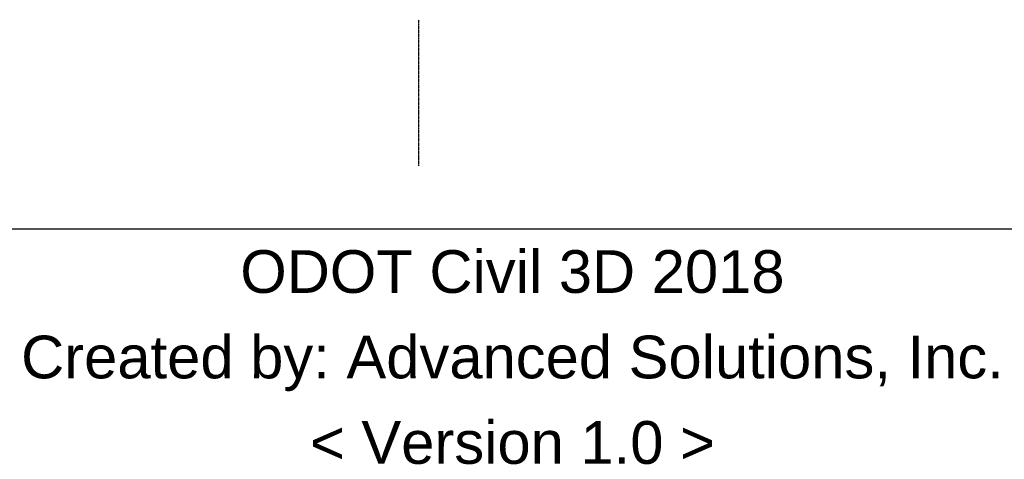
# Model space of a CAD drawing. Header units: feet. Extents: x -173 to 173, y -36 to 119.
import ezdxf

# ---------------------------------------------------------------- set-up
doc = ezdxf.new("R2010")
doc.units = ezdxf.units.FT
doc.header["$MEASUREMENT"] = 0
doc.linetypes.add('DGN Style 4', pattern=[0.027369, 0.013684, -0.006842, 0, -0.006842])
doc.layers.add('CL_P_Construction', color=7, linetype='DGN Style 4')
doc.styles.get("Standard").update_dxf_attribs({"font": 'arial.ttf'})

msp = doc.modelspace()

# ---------------------------------------------------------------- linework, layer by layer
at = {"layer": 'CL_P_Construction'}
msp.add_lwpolyline([(-32.94, 118.55), (-32.94, 67.06)], dxfattribs=at)

# ---------------------------------------------------------------- texts
at = {"insert": (0, 0), "char_height": 15, "attachment_point": 5, "line_spacing_factor": 0.6, "bg_fill": 16}
msp.add_mtext('ODOT Civil 3D 2018\\P\\PCreated by: Advanced Solutions, Inc.\\P\\P< Version 1.0 >', dxfattribs=at)

doc.saveas('drawing.dxf')
